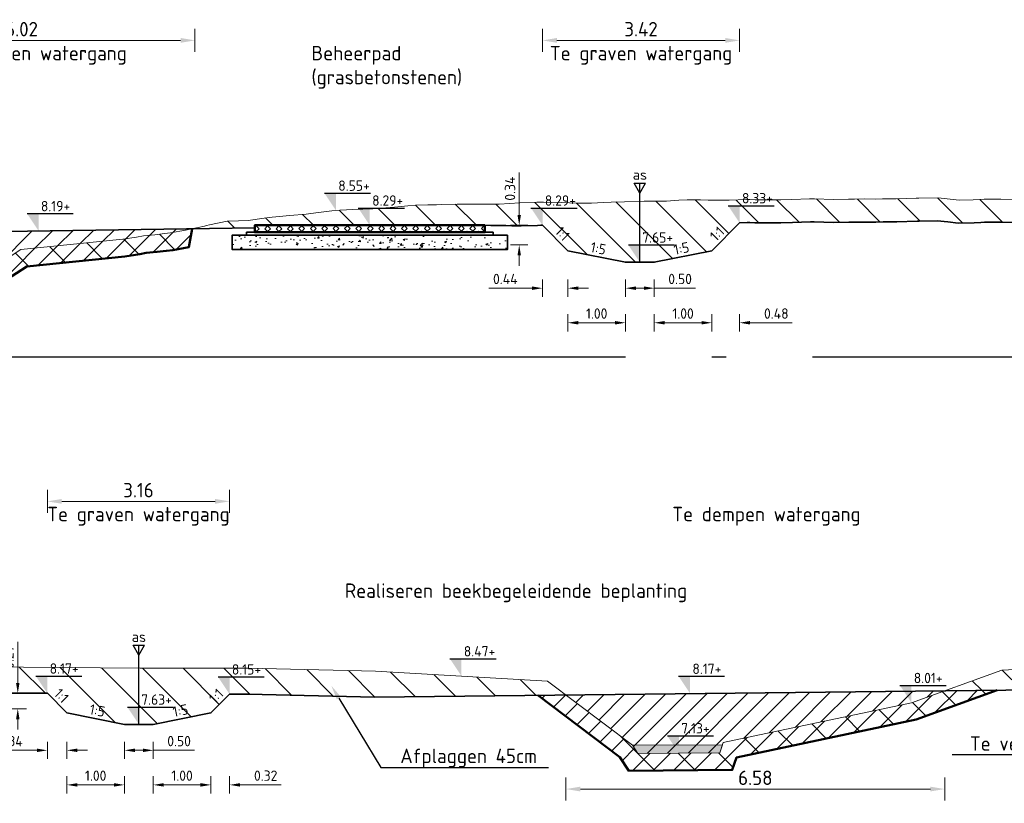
# Model space of a CAD drawing. Header units: metres. Extents: x 199581 to 207779, y 462378 to 466293.
# Tile 89 of 134: x 207307 to 207324, y 466054 to 466067. Entities that reach past the tile are written whole.
import ezdxf
from ezdxf import colors
from ezdxf.entities.mleader import LeaderData, LeaderLine
from ezdxf.enums import TextEntityAlignment as Align
from ezdxf.math import Vec2, Vec3

# ---------------------------------------------------------------- set-up
doc = ezdxf.new("R2010")
doc.units = ezdxf.units.M
doc.linetypes.add('AL-NAP_LIJN', pattern=[15.25, 12, -1.5, 0.25, -1.5])
doc.layers.get('0').update_dxf_attribs({"lineweight": 25})
for name, color, linetype, lineweight in [('B-WE-GR-MAAIVELD-G-GRIJS', 253, 'GW-MAAIVELD', 13), ('N-WA-VH-VERHARDING_FUNDERING-AD', 252, 'Continuous', 18), ('N-WA-VH-VERHARDING_FUNDERING_GRANULAAT_MENG-GD', 251, 'Continuous', 35), ('N-WA-VH-VERHARDING_FUNDERING_ZAND-GD', 251, 'Continuous', 35), ('N-WE-AM-AS-SD', 10, 'Continuous', 25), ('N-WE-GW-GROND_SLIB-GD', 40, 'Continuous', 18), ('N-WE-GW-GRONDWERKLIJN-G', 90, 'Continuous', 50), ('N-WE-GW-MAAIVELD-GD', 90, 'GW-MAAIVELD', 35), ('N-WE-GW-ONTGRAVING-WERK-AD', 253, 'Continuous', 18), ('N-WE-GW-OPHOGING-WERK-AD', 82, 'Continuous', 18), ('N-WE-VH-VERHARDING_GRASBETONSTEEN-GD', 7, 'Continuous', 50), ('X-XX-AL-M', 7, 'Continuous', 18), ('X-XX-AL-NAP-GD', 253, 'AL-NAP_LIJN', 25), ('X-XX-AL-PEILMAAT-BEST-SD', 251, 'Continuous', 25), ('X-XX-AL-PEILMAAT-SD', 7, 'Continuous', 25), ('X-XX-AL-REFERENTIE-T25', 7, 'Continuous', 25), ('X-XX-AL-T18', 10, 'Continuous', 18)]:
    doc.layers.add(name, color=color, linetype=linetype, lineweight=lineweight)
doc.layers.add('N-WE-GW-GROND_SLIB-AD', color=40, linetype='Continuous', lineweight=18, transparency=0.4)
doc.layers.add('N-WE-VH-VERHARDING_GRASBETONSTEEN-AD', color=72, linetype='Continuous', lineweight=18, transparency=0.3)
doc.styles.add('NLCS-ISO', font='NLCS-ISO.ttf')
doc.styles.add('NLCS-ISO-M100-T18', font='NLCS-ISO.ttf', dxfattribs={"height": 0.18})
doc.styles.add('NLCS-ISO-M100-T25', font='NLCS-ISO.ttf', dxfattribs={"height": 0.25})
doc.styles.add('NLCS-ISO-M50-T18', font='isocpeur.ttf', dxfattribs={"height": 0.09})
doc.linetypes.add('GW-MAAIVELD', pattern='A,12,[40,NLCS.SHX,S=1,R=0,X=0,Y=-0.5],12', length=24)
doc.dimstyles.new('NLCS-M100-T18-PIJL_L2_H1', dxfattribs={"dimscale": 0.1, "dimtxt": 2.5, "dimasz": 1.8, "dimexe": 2, "dimexo": 2, "dimgap": 0.7, "dimtad": 1, "dimzin": 0, "dimdsep": 46, "dimtxsty": 'NLCS-ISO-M100-T18', "dimcen": 0, "dimdle": 2, "dimclrd": 256, "dimclre": 256, "dimclrt": 10, "dimadec": 1, "dimazin": 0, "dimtfac": 1, "dimtdec": 3, "dimtofl": 0, "dimtmove": 0, "dimatfit": 3, "dimfxl": 2, "dimfxlon": 1, "dimtfillclr": 256, "dimtolj": 1, "dimtzin": 0, "dimlwd": -1, "dimlwe": -1, "dimarcsym": 0})
doc.dimstyles.new('NLCS-M100-T25-PIJL_L2_H1', dxfattribs={"dimscale": 0.1, "dimtxt": 2.5, "dimasz": 2.5, "dimexe": 2, "dimexo": 2, "dimgap": 0.7, "dimtad": 1, "dimzin": 0, "dimdsep": 46, "dimtxsty": 'NLCS-ISO-M100-T25', "dimcen": 0, "dimdle": 2, "dimclrd": 256, "dimclre": 256, "dimclrt": 256, "dimadec": 1, "dimazin": 0, "dimtfac": 1, "dimtdec": 3, "dimtofl": 0, "dimtmove": 0, "dimatfit": 3, "dimfxl": 2, "dimfxlon": 1, "dimtfillclr": 256, "dimtolj": 1, "dimtzin": 0, "dimlwd": -1, "dimlwe": -1, "dimarcsym": 0})
pattern_1 = [(135, (0, 0), (-0.3535533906, -0.3535533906), [])]
pattern_2 = [(45, (0, 0), (-0.1767766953, 0.1767766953), [])]

# ---------------------------------------------------------------- blocks, each defined once
blk = doc.blocks.new('SAM-AS-D')
for p, q in [((0, 3), (-0.25, 3.433)), ((0.25, 3.433), (-0.25, 3.433)), ((0, 0), (0, 3.433)), ((0, 3), (0.25, 3.433))]:
    blk.add_line(p, q)
blk = doc.blocks.new('SAL-PEILMAAT_INFRACAD_H01-SOD')
blk.add_line((-2, 3), (6, 3))
blk.add_solid([(-2, 3), (0, 3), (0, 0)])
at = {"style": 'NLCS-ISO'}
blk.add_attdef('...', (0.4, 3.4), '', height=1.8, dxfattribs=at)
blk = doc.blocks.new('*D107')
at = {"layer": 'X-XX-AL-M', "transparency": 16777216}
for p, q in [((207317.911, 466062.94), (207317.911, 466062.64)), ((207318.091, 466062.79), (207318.231, 466062.79)), ((207318.411, 466062.94), (207318.411, 466062.64)), ((207318.411, 466062.79), (207319.127, 466062.79))]:
    blk.add_line(p, q, dxfattribs=at)
for points in [[(207318.091, 466062.82), (207318.091, 466062.76), (207317.911, 466062.79)], [(207318.231, 466062.82), (207318.231, 466062.76), (207318.411, 466062.79)]]:
    blk.add_solid(points, dxfattribs=at)
at = {"layer": 'X-XX-AL-M', "transparency": 16777216, "insert": (207318.859, 466062.95), "char_height": 0.18, "attachment_point": 5, "style": 'NLCS-ISO-M100-T18'}
blk.add_mtext('\\A1;0.50', dxfattribs=at)
blk = doc.blocks.new('*D109')
at = {"layer": 'X-XX-AL-M', "transparency": 16777216}
for p, q in [((207316.911, 466062.34), (207316.911, 466062.04)), ((207317.911, 466062.34), (207317.911, 466062.04)), ((207317.731, 466062.19), (207317.091, 466062.19))]:
    blk.add_line(p, q, dxfattribs=at)
for points in [[(207317.091, 466062.22), (207317.091, 466062.16), (207316.911, 466062.19)], [(207317.731, 466062.22), (207317.731, 466062.16), (207317.911, 466062.19)]]:
    blk.add_solid(points, dxfattribs=at)
at = {"layer": 'X-XX-AL-M', "transparency": 16777216, "insert": (207317.411, 466062.35), "char_height": 0.18, "attachment_point": 5, "style": 'NLCS-ISO-M100-T18'}
blk.add_mtext('\\A1;1.00', dxfattribs=at)
blk = doc.blocks.new('*D108')
at = {"layer": 'X-XX-AL-M', "transparency": 16777216}
for p, q in [((207318.411, 466062.34), (207318.411, 466062.04)), ((207319.411, 466062.34), (207319.411, 466062.04)), ((207318.591, 466062.19), (207319.231, 466062.19))]:
    blk.add_line(p, q, dxfattribs=at)
for points in [[(207318.591, 466062.22), (207318.591, 466062.16), (207318.411, 466062.19)], [(207319.231, 466062.22), (207319.231, 466062.16), (207319.411, 466062.19)]]:
    blk.add_solid(points, dxfattribs=at)
at = {"layer": 'X-XX-AL-M', "transparency": 16777216, "insert": (207318.911, 466062.35), "char_height": 0.18, "attachment_point": 5, "style": 'NLCS-ISO-M100-T18'}
blk.add_mtext('\\A1;1.00', dxfattribs=at)
blk = doc.blocks.new('*D110')
at = {"layer": 'X-XX-AL-M', "transparency": 16777216}
for p, q in [((207316.29, 466062.79), (207315.538, 466062.79)), ((207316.47, 466062.94), (207316.47, 466062.64)), ((207316.911, 466062.94), (207316.911, 466062.64)), ((207317.091, 466062.79), (207317.271, 466062.79))]:
    blk.add_line(p, q, dxfattribs=at)
for points in [[(207316.29, 466062.82), (207316.29, 466062.76), (207316.47, 466062.79)], [(207317.091, 466062.82), (207317.091, 466062.76), (207316.911, 466062.79)]]:
    blk.add_solid(points, dxfattribs=at)
at = {"layer": 'X-XX-AL-M', "transparency": 16777216, "insert": (207315.824, 466062.95), "char_height": 0.18, "attachment_point": 5, "style": 'NLCS-ISO-M100-T18'}
blk.add_mtext('\\A1;0.44', dxfattribs=at)
blk = doc.blocks.new('*D111')
at = {"layer": 'X-XX-AL-M', "transparency": 16777216}
for p, q in [((207319.411, 466062.34), (207319.411, 466062.04)), ((207319.893, 466062.34), (207319.893, 466062.04)), ((207319.231, 466062.19), (207319.051, 466062.19)), ((207320.073, 466062.19), (207320.807, 466062.19))]:
    blk.add_line(p, q, dxfattribs=at)
for points in [[(207319.231, 466062.22), (207319.231, 466062.16), (207319.411, 466062.19)], [(207320.073, 466062.22), (207320.073, 466062.16), (207319.893, 466062.19)]]:
    blk.add_solid(points, dxfattribs=at)
at = {"layer": 'X-XX-AL-M', "transparency": 16777216, "insert": (207320.53, 466062.35), "char_height": 0.18, "attachment_point": 5, "style": 'NLCS-ISO-M100-T18'}
blk.add_mtext('\\A1;0.48', dxfattribs=at)
blk = doc.blocks.new('*D112')
at = {"layer": 'X-XX-AL-M', "transparency": 16777216}
for p, q in [((207309.211, 466054.92), (207309.211, 466054.62)), ((207309.711, 466054.92), (207309.711, 466054.62)), ((207309.391, 466054.77), (207309.531, 466054.77)), ((207309.711, 466054.77), (207310.427, 466054.77))]:
    blk.add_line(p, q, dxfattribs=at)
for points in [[(207309.391, 466054.8), (207309.391, 466054.74), (207309.211, 466054.77)], [(207309.531, 466054.8), (207309.531, 466054.74), (207309.711, 466054.77)]]:
    blk.add_solid(points, dxfattribs=at)
at = {"layer": 'X-XX-AL-M', "transparency": 16777216, "insert": (207310.159, 466054.93), "char_height": 0.18, "attachment_point": 5, "style": 'NLCS-ISO-M100-T18'}
blk.add_mtext('\\A1;0.50', dxfattribs=at)
blk = doc.blocks.new('*D114')
at = {"layer": 'X-XX-AL-M', "transparency": 16777216}
for p, q in [((207308.211, 466054.32), (207308.211, 466054.02)), ((207309.211, 466054.32), (207309.211, 466054.02)), ((207309.031, 466054.17), (207308.391, 466054.17))]:
    blk.add_line(p, q, dxfattribs=at)
for points in [[(207308.391, 466054.2), (207308.391, 466054.14), (207308.211, 466054.17)], [(207309.031, 466054.2), (207309.031, 466054.14), (207309.211, 466054.17)]]:
    blk.add_solid(points, dxfattribs=at)
at = {"layer": 'X-XX-AL-M', "transparency": 16777216, "insert": (207308.711, 466054.33), "char_height": 0.18, "attachment_point": 5, "style": 'NLCS-ISO-M100-T18'}
blk.add_mtext('\\A1;1.00', dxfattribs=at)
blk = doc.blocks.new('*D113')
at = {"layer": 'X-XX-AL-M', "transparency": 16777216}
for p, q in [((207309.711, 466054.32), (207309.711, 466054.02)), ((207310.711, 466054.32), (207310.711, 466054.02)), ((207309.891, 466054.17), (207310.531, 466054.17))]:
    blk.add_line(p, q, dxfattribs=at)
for points in [[(207309.891, 466054.2), (207309.891, 466054.14), (207309.711, 466054.17)], [(207310.531, 466054.2), (207310.531, 466054.14), (207310.711, 466054.17)]]:
    blk.add_solid(points, dxfattribs=at)
at = {"layer": 'X-XX-AL-M', "transparency": 16777216, "insert": (207310.211, 466054.33), "char_height": 0.18, "attachment_point": 5, "style": 'NLCS-ISO-M100-T18'}
blk.add_mtext('\\A1;1.00', dxfattribs=at)
blk = doc.blocks.new('*D115')
at = {"layer": 'X-XX-AL-M', "transparency": 16777216}
for p, q in [((207307.872, 466054.92), (207307.872, 466054.62)), ((207308.211, 466054.92), (207308.211, 466054.62)), ((207307.692, 466054.77), (207306.958, 466054.77)), ((207308.391, 466054.77), (207308.571, 466054.77))]:
    blk.add_line(p, q, dxfattribs=at)
for points in [[(207307.692, 466054.8), (207307.692, 466054.74), (207307.872, 466054.77)], [(207308.391, 466054.8), (207308.391, 466054.74), (207308.211, 466054.77)]]:
    blk.add_solid(points, dxfattribs=at)
at = {"layer": 'X-XX-AL-M', "transparency": 16777216, "insert": (207307.235, 466054.93), "char_height": 0.18, "attachment_point": 5, "style": 'NLCS-ISO-M100-T18'}
blk.add_mtext('\\A1;0.34', dxfattribs=at)
blk = doc.blocks.new('*D116')
at = {"layer": 'X-XX-AL-M', "transparency": 16777216}
for p, q in [((207310.711, 466054.32), (207310.711, 466054.02)), ((207311.035, 466054.32), (207311.035, 466054.02)), ((207310.531, 466054.17), (207310.351, 466054.17)), ((207311.215, 466054.17), (207311.931, 466054.17))]:
    blk.add_line(p, q, dxfattribs=at)
for points in [[(207310.531, 466054.2), (207310.531, 466054.14), (207310.711, 466054.17)], [(207311.215, 466054.2), (207311.215, 466054.14), (207311.035, 466054.17)]]:
    blk.add_solid(points, dxfattribs=at)
at = {"layer": 'X-XX-AL-M', "transparency": 16777216, "insert": (207311.663, 466054.33), "char_height": 0.18, "attachment_point": 5, "style": 'NLCS-ISO-M100-T18'}
blk.add_mtext('\\A1;0.32', dxfattribs=at)
blk = doc.blocks.new('*D202')
at = {"layer": 'X-XX-AL-M', "transparency": 16777216}
for p, q in [((207316.47, 466066.89), (207316.47, 466067.29)), ((207319.893, 466066.89), (207319.893, 466067.29)), ((207316.72, 466067.09), (207319.643, 466067.09))]:
    blk.add_line(p, q, dxfattribs=at)
for points in [[(207316.72, 466067.132), (207316.72, 466067.049), (207316.47, 466067.09)], [(207319.643, 466067.132), (207319.643, 466067.049), (207319.893, 466067.09)]]:
    blk.add_solid(points, dxfattribs=at)
at = {"layer": 'X-XX-AL-M', "transparency": 16777216, "insert": (207318.181, 466067.285), "char_height": 0.25, "attachment_point": 5, "style": 'NLCS-ISO-M100-T25'}
blk.add_mtext('\\A1;3.42', dxfattribs=at)
blk = doc.blocks.new('*D203')
at = {"layer": 'X-XX-AL-M', "transparency": 16777216}
for p, q in [((207307.872, 466058.89), (207307.872, 466059.29)), ((207311.035, 466058.89), (207311.035, 466059.29)), ((207308.122, 466059.09), (207310.785, 466059.09))]:
    blk.add_line(p, q, dxfattribs=at)
for points in [[(207308.122, 466059.132), (207308.122, 466059.049), (207307.872, 466059.09)], [(207310.785, 466059.132), (207310.785, 466059.049), (207311.035, 466059.09)]]:
    blk.add_solid(points, dxfattribs=at)
at = {"layer": 'X-XX-AL-M', "transparency": 16777216, "insert": (207309.454, 466059.285), "char_height": 0.25, "attachment_point": 5, "style": 'NLCS-ISO-M100-T25'}
blk.add_mtext('\\A1;3.16', dxfattribs=at)
blk = doc.blocks.new('*D227')
at = {"layer": 'X-XX-AL-M', "transparency": 16777216}
for p, q in [((207307.358, 466055.939), (207307.358, 466056.655)), ((207307.208, 466055.759), (207307.508, 466055.759)), ((207307.508, 466055.49), (207307.208, 466055.49)), ((207307.358, 466055.31), (207307.358, 466055.13))]:
    blk.add_line(p, q, dxfattribs=at)
for points in [[(207307.328, 466055.939), (207307.388, 466055.939), (207307.358, 466055.759)], [(207307.328, 466055.31), (207307.388, 466055.31), (207307.358, 466055.49)]]:
    blk.add_solid(points, dxfattribs=at)
at = {"layer": 'X-XX-AL-M', "transparency": 16777216, "insert": (207307.198, 466056.387), "char_height": 0.18, "attachment_point": 5, "rotation": 90, "style": 'NLCS-ISO-M100-T18'}
blk.add_mtext('\\A1;0.27', dxfattribs=at)
blk = doc.blocks.new('*D228')
at = {"layer": 'X-XX-AL-M', "transparency": 16777216}
for p, q in [((207316.066, 466064.061), (207316.066, 466064.795)), ((207315.916, 466063.881), (207316.216, 466063.881)), ((207316.216, 466063.54), (207315.916, 466063.54)), ((207316.066, 466063.36), (207316.066, 466063.18))]:
    blk.add_line(p, q, dxfattribs=at)
for points in [[(207316.036, 466064.061), (207316.096, 466064.061), (207316.066, 466063.881)], [(207316.036, 466063.36), (207316.096, 466063.36), (207316.066, 466063.54)]]:
    blk.add_solid(points, dxfattribs=at)
at = {"layer": 'X-XX-AL-M', "transparency": 16777216, "insert": (207315.906, 466064.518), "char_height": 0.18, "attachment_point": 5, "rotation": 90, "style": 'NLCS-ISO-M100-T18'}
blk.add_mtext('\\A1;0.34', dxfattribs=at)
blk = doc.blocks.new('*D247')
at = {"layer": 'X-XX-AL-M', "transparency": 16777216}
for p, q in [((207304.414, 466066.89), (207304.414, 466067.29)), ((207310.435, 466066.89), (207310.435, 466067.29)), ((207304.664, 466067.09), (207310.185, 466067.09))]:
    blk.add_line(p, q, dxfattribs=at)
for points in [[(207304.664, 466067.132), (207304.664, 466067.049), (207304.414, 466067.09)], [(207310.185, 466067.132), (207310.185, 466067.049), (207310.435, 466067.09)]]:
    blk.add_solid(points, dxfattribs=at)
at = {"layer": 'X-XX-AL-M', "transparency": 16777216, "insert": (207307.424, 466067.285), "char_height": 0.25, "attachment_point": 5, "style": 'NLCS-ISO-M100-T25'}
blk.add_mtext('\\A1;6.02', dxfattribs=at)
blk = doc.blocks.new('*D248')
at = {"layer": 'X-XX-AL-M', "transparency": 16777216}
for p, q in [((207316.877, 466054.298), (207316.877, 466053.898)), ((207323.455, 466054.298), (207323.455, 466053.898)), ((207317.127, 466054.098), (207323.205, 466054.098))]:
    blk.add_line(p, q, dxfattribs=at)
for points in [[(207317.127, 466054.139), (207317.127, 466054.056), (207316.877, 466054.098)], [(207323.205, 466054.139), (207323.205, 466054.056), (207323.455, 466054.098)]]:
    blk.add_solid(points, dxfattribs=at)
at = {"layer": 'X-XX-AL-M', "transparency": 16777216, "insert": (207320.166, 466054.293), "char_height": 0.25, "attachment_point": 5, "style": 'NLCS-ISO-M100-T25'}
blk.add_mtext('\\A1;6.58', dxfattribs=at)

msp = doc.modelspace()

# ---------------------------------------------------------------- hatches: boundary and pattern name
at = {"layer": 'N-WA-VH-VERHARDING_FUNDERING-AD'}
h = msp.add_hatch(dxfattribs=at)
h.set_pattern_fill('AVH-FUNDERING_GRANULAAT_MENG_01', color=256, scale=0.05, pattern_type=2)
h.set_pattern_definition([(50, (207313.27888, 466063.59717), (0.35863, -0.031376), [0.0375, -0.4125]), (355, (207313.2789, 466063.59717), (-0.069376, 0.376096), [0.03, -0.33]), (100.451, (207313.30877, 466063.59456), (0.289255, 0.34472), [0.03187, -0.35057]), (46.184, (207313.2789, 466063.69717), (0.53362, -0.08276), [0.05625, -0.61875]), (96.636, (207313.32335, 466063.6903), (0.46733, 0.48706), [0.047805, -0.52586]), (351.184, (207313.2789, 466063.6972), (0.46733, 0.48706), [0.045, -0.495]), (21, (207313.32888, 466063.67217), (0.298454, -0.20131), [0.0375, -0.4125]), (326, (207313.3289, 466063.67217), (0.12166, 0.362575), [0.03, -0.33]), (71.451, (207313.35375, 466063.6554), (0.42011, 0.161265), [0.03187, -0.35057]), (37.5, (207313.27888, 466063.59717), (0.00608, 0.166447), [0, -0.326, 0, -0.335, 0, -0.33125]), (7.5, (207313.27888, 466063.59717), (0.131535, 0.197206), [0, -0.191, 0, -0.3185, 0, -0.12625]), (327.5, (207313.16738, 466063.59717), (0.266911, -0.0112774), [0, -0.125, 0, -0.39, 0, -0.5175]), (317.5, (207313.11738, 466063.59717), (0.291593, 0.050052), [0, -0.1625, 0, -0.259, 0, -0.3675])])
h.paths.add_polyline_path([(207311.081, 466063.711), (207311.081, 466063.461), (207315.861, 466063.461), (207315.861, 466063.711)])
at = {"layer": 'N-WE-GW-GROND_SLIB-AD'}
h = msp.add_hatch(color=256, dxfattribs=at)
h.dxf.hatch_style = 1
h.paths.add_polyline_path([(207318.034, 466054.858), (207319.596, 466054.866), (207319.549, 466054.727), (207318.128, 466054.716)])
at = {"layer": 'N-WE-GW-ONTGRAVING-WERK-AD'}
h = msp.add_hatch(dxfattribs=at)
h.set_pattern_fill('AGW-WERK_ONTGRAVEN-SO', color=256, scale=0.1, pattern_type=2)
h.set_pattern_definition(pattern_1)
h.paths.add_polyline_path([(207318.621, 466064.302), (207318.234, 466064.302), (207317.894, 466064.29), (207317.663, 466064.285), (207317.531, 466064.279), (207317.319, 466064.266), (207317.168, 466064.266), (207317.074, 466064.265), (207316.805, 466064.279), (207316.417, 466064.282), (207316.372, 466064.28), (207316.079, 466064.274), (207315.897, 466064.258), (207315.716, 466064.249), (207315.382, 466064.245), (207315.308, 466064.247), (207314.99, 466064.249), (207314.72, 466064.24), (207314.627, 466064.238), (207314.477, 466064.234), (207314.264, 466064.23), (207314.131, 466064.22), (207313.901, 466064.197), (207313.524, 466064.167), (207313.174, 466064.155), (207312.954, 466064.144), (207312.811, 466064.134), (207312.582, 466064.101), (207312.376, 466064.076), (207312.085, 466064.049), (207311.776, 466064.024), (207311.722, 466064.019), (207311.635, 466064.006), (207311.359, 466063.967), (207311.188, 466063.961), (207310.996, 466063.954), (207310.687, 466063.888), (207310.633, 466063.878), (207310.599, 466063.869), (207310.385, 466063.822), (207311.472, 466063.838), (207311.472, 466063.881), (207315.47, 466063.881), (207315.571, 466063.88), (207315.736, 466063.877), (207315.833, 466063.878), (207315.94, 466063.874), (207316.1, 466063.874), (207316.383, 466063.88), (207316.468, 466063.883), (207316.911, 466063.44), (207317.911, 466063.24), (207318.411, 466063.24), (207319.411, 466063.44), (207319.893, 466063.922), (207320.043, 466063.928), (207320.157, 466063.926), (207320.432, 466063.925), (207320.609, 466063.922), (207320.814, 466063.929), (207321.125, 466063.941), (207321.17, 466063.942), (207321.521, 466063.931), (207321.787, 466063.935), (207321.892, 466063.935), (207322.055, 466063.938), (207322.257, 466063.933), (207322.385, 466063.94), (207322.623, 466063.942), (207322.999, 466063.955), (207323.322, 466063.956), (207323.508, 466063.939), (207323.686, 466063.918), (207323.965, 466063.926), (207324.122, 466063.933), (207324.427, 466063.935), (207324.725, 466063.929), (207324.806, 466063.93), (207324.916, 466063.936), (207325.164, 466063.943), (207325.309, 466063.945), (207325.517, 466063.936), (207325.901, 466063.95), (207326.248, 466063.956), (207326.499, 466063.956), (207326.627, 466063.96), (207326.814, 466063.972), (207326.966, 466063.978), (207327.048, 466063.973), (207327.316, 466063.946), (207327.682, 466063.95), (207327.722, 466063.952), (207327.769, 466063.956), (207328.071, 466063.976), (207328.254, 466063.973), (207328.691, 466063.97), (207328.857, 466063.973), (207329.156, 466063.981), (207329.444, 466063.982), (207329.516, 466063.984), (207329.634, 466063.982), (207329.863, 466063.984), (207330.007, 466063.974), (207330.245, 466063.969), (207330.614, 466063.988), (207330.636, 466063.99), (207330.642, 466063.99), (207330.978, 466064.015), (207331.191, 466064.013), (207331.32, 466064.007), (207331.532, 466064.009), (207331.689, 466064.008), (207331.787, 466064.008), (207332.05, 466064.004), (207332.38, 466064.002), (207332.424, 466064.002), (207332.483, 466064.003), (207332.777, 466064.004), (207332.96, 466064.001), (207333.147, 466063.997), (207333.161, 466063.998), (207333.161, 466064.397), (207332.968, 466064.401), (207332.78, 466064.404), (207332.478, 466064.403), (207332.391, 466064.402), (207332.054, 466064.404), (207331.791, 466064.408), (207331.691, 466064.408), (207331.531, 466064.409), (207331.328, 466064.407), (207331.202, 466064.413), (207330.965, 466064.415), (207330.6, 466064.388), (207330.583, 466064.387), (207330.239, 466064.369), (207330.025, 466064.374), (207329.876, 466064.384), (207329.636, 466064.382), (207329.513, 466064.385), (207329.436, 466064.382), (207329.15, 466064.381), (207328.847, 466064.372), (207328.689, 466064.37), (207328.259, 466064.373), (207328.06, 466064.376), (207327.741, 466064.355), (207327.681, 466064.35), (207327.334, 466064.346), (207327.081, 466064.372), (207326.971, 466064.379), (207326.794, 466064.371), (207326.608, 466064.36), (207326.493, 466064.356), (207326.245, 466064.356), (207325.904, 466064.35), (207325.882, 466064.349), (207325.846, 466064.348), (207325.519, 466064.336), (207325.315, 466064.345), (207325.156, 466064.343), (207324.899, 466064.335), (207324.762, 466064.328), (207324.43, 466064.335), (207324.138, 466064.333), (207324.067, 466064.331), (207323.951, 466064.326), (207323.703, 466064.318), (207323.549, 466064.337), (207323.34, 466064.356), (207323.004, 466064.355), (207322.977, 466064.355), (207322.961, 466064.354), (207322.614, 466064.342), (207322.372, 466064.34), (207322.251, 466064.333), (207322.057, 466064.338), (207321.888, 466064.335), (207321.784, 466064.335), (207321.525, 466064.331), (207321.195, 466064.342), (207321.162, 466064.342), (207321.109, 466064.34), (207320.799, 466064.329), (207320.606, 466064.322), (207320.436, 466064.325), (207320.162, 466064.326), (207320.073, 466064.328), (207320.018, 466064.328), (207319.71, 466064.315), (207319.429, 466064.317), (207319.347, 466064.317), (207319.214, 466064.322), (207318.984, 466064.324), (207318.84, 466064.316)])
h = msp.add_hatch(dxfattribs=at)
h.set_pattern_fill('AGW-WERK_ONTGRAVEN-SO', color=256, scale=0.1, pattern_type=2)
h.set_pattern_definition(pattern_1)
h.paths.add_polyline_path([(207306.97, 466062.818), (207307.513, 466063.168), (207309.219, 466063.34), (207309.475, 466063.38), (207309.586, 466063.403), (207309.773, 466063.418), (207309.94, 466063.441), (207310.052, 466063.451), (207310.33, 466063.503), (207310.385, 466063.822), (207310.27, 466063.797), (207310.011, 466063.748), (207309.907, 466063.739), (207309.74, 466063.717), (207309.544, 466063.7), (207309.422, 466063.676), (207309.181, 466063.638), (207307.411, 466063.459), (207306.726, 466063.018), (207306.66, 466062.85), (207305.396, 466062.854), (207305.367, 466062.903), (207304.414, 466063.737), (207303.965, 466063.73), (207305.133, 466062.709), (207305.224, 466062.555), (207306.864, 466062.55)])
h = msp.add_hatch(dxfattribs=at)
h.set_pattern_fill('AGW-WERK_ONTGRAVEN-SO', color=256, scale=0.1, pattern_type=2)
h.set_pattern_definition([(135, (-5, 0), (-0.3535533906, -0.3535533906), [])])
h.paths.add_polyline_path([(207309.711, 466055.22), (207310.711, 466055.42), (207311.035, 466055.744), (207311.356, 466055.744), (207313.55, 466055.695), (207316.877, 466055.731), (207316.559, 466055.971), (207313.568, 466056.144), (207311.361, 466056.194), (207309.484, 466056.194), (207308.794, 466056.2), (207304.782, 466056.238), (207304.614, 466056.237), (207303.465, 466056.254), (207300.822, 466056.298), (207298.332, 466056.301), (207298.161, 466056.301), (207298.161, 466055.851), (207298.332, 466055.851), (207300.818, 466055.848), (207302.875, 466055.759), (207306.872, 466055.759), (207307.872, 466055.759), (207308.211, 466055.42), (207309.211, 466055.22)])
h = msp.add_hatch(dxfattribs=at)
h.set_pattern_fill('AGW-WERK_ONTGRAVEN-SO', color=256, scale=0.1, pattern_type=2)
h.set_pattern_definition(pattern_1)
h.paths.add_polyline_path([(207327.653, 466056.325), (207324.447, 466056.163), (207323.455, 466055.805), (207324.517, 466055.816), (207327.664, 466055.975), (207330.062, 466056.013), (207330.857, 466056.025), (207333.161, 466056.063), (207333.161, 466056.413), (207330.852, 466056.375), (207330.855, 466056.175), (207327.656, 466056.125)])
h = msp.add_hatch(dxfattribs=at)
h.set_pattern_fill('AGW-WERK_ONTGRAVEN-SO', color=256, scale=0.1, pattern_type=2)
h.set_pattern_definition(pattern_1)
h.paths.add_polyline_path([(207322.959, 466055.306), (207324.365, 466055.815), (207323.455, 466055.805), (207322.877, 466055.595), (207319.609, 466054.903), (207319.549, 466054.727), (207318.128, 466054.716), (207318.034, 466054.858), (207316.877, 466055.731), (207316.386, 466055.726), (207317.812, 466054.65), (207317.967, 466054.415), (207319.764, 466054.429), (207319.838, 466054.645)])
at = {"layer": 'N-WE-GW-OPHOGING-WERK-AD'}
h = msp.add_hatch(dxfattribs=at)
h.set_pattern_fill('AGW-WERK_AANVULLEN-SO', color=256, scale=0.05, pattern_type=2)
h.set_pattern_definition(pattern_2)
h.paths.add_polyline_path([(207307.513, 466063.168), (207309.219, 466063.34), (207309.475, 466063.38), (207309.586, 466063.403), (207309.773, 466063.418), (207309.94, 466063.441), (207310.052, 466063.451), (207310.33, 466063.503), (207310.385, 466063.822), (207310.27, 466063.797), (207310.011, 466063.748), (207309.907, 466063.739), (207309.74, 466063.717), (207309.544, 466063.7), (207309.422, 466063.676), (207309.181, 466063.638), (207307.411, 466063.459), (207306.726, 466063.018), (207306.66, 466062.85), (207305.396, 466062.854), (207305.367, 466062.903), (207304.414, 466063.737), (207303.965, 466063.73), (207305.133, 466062.709), (207305.224, 466062.555), (207306.864, 466062.55), (207306.97, 466062.818)])
h = msp.add_hatch(dxfattribs=at)
h.set_pattern_fill('AGW-WERK_AANVULLEN-SO', color=256, scale=0.05, pattern_type=2)
h.set_pattern_definition(pattern_2)
h.paths.add_polyline_path([(207304.414, 466063.737), (207305.367, 466062.903), (207305.396, 466062.854), (207306.66, 466062.85), (207306.726, 466063.018), (207307.411, 466063.459), (207309.181, 466063.638), (207309.422, 466063.676), (207309.544, 466063.7), (207309.74, 466063.717), (207309.907, 466063.739), (207310.011, 466063.748), (207310.27, 466063.797), (207310.385, 466063.822)])
h = msp.add_hatch(dxfattribs=at)
h.set_pattern_fill('AGW-WERK_AANVULLEN-SO', color=256, scale=0.05, pattern_type=2)
h.set_pattern_definition(pattern_2)
h.paths.add_polyline_path([(207322.959, 466055.306), (207324.365, 466055.815), (207323.455, 466055.805), (207322.877, 466055.595), (207319.609, 466054.903), (207319.549, 466054.727), (207318.128, 466054.716), (207318.034, 466054.858), (207316.877, 466055.731), (207316.386, 466055.726), (207317.812, 466054.65), (207317.967, 466054.415), (207319.764, 466054.429), (207319.838, 466054.645)])
h = msp.add_hatch(dxfattribs=at)
h.set_pattern_fill('AGW-WERK_AANVULLEN-SO', color=256, scale=0.05, pattern_type=2)
h.set_pattern_definition([(45, (-5, 0), (-0.1767766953, 0.1767766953), [])])
h.paths.add_polyline_path([(207316.877, 466055.731), (207318.034, 466054.858), (207318.128, 466054.716), (207319.549, 466054.727), (207319.609, 466054.903), (207322.877, 466055.595), (207323.455, 466055.805)])
at = {"layer": 'N-WE-VH-VERHARDING_GRASBETONSTEEN-AD'}
h = msp.add_hatch(dxfattribs=at)
h.set_pattern_fill('AVH-GRASBETONSTEEN_02', color=256, scale=0.1, angle=0.1022, pattern_type=2)
h.set_pattern_definition([(45.102249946, (-5837.98121, 3342.87444), (-0.099171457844, 0.09881812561), [0.07, -0.07]), (135.102249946, (-5837.98121, 3342.87444), (-0.09881812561, -0.099171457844), [0.07, -0.07]), (45.102249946, (-5838.0308, 3342.92385), (-0.099171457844, 0.09881812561), [0.07, -0.07]), (135.102249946, (-5837.9318, 3342.92402), (-0.09881812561, -0.099171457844), [0.07, -0.07])])
h.paths.add_polyline_path([(207315.47, 466063.881), (207315.47, 466063.761), (207311.472, 466063.761), (207311.472, 466063.881)])

# ---------------------------------------------------------------- linework, layer by layer
at = {"layer": 'B-WE-GR-MAAIVELD-G-GRIJS', "flags": 128}
for points in [[(207298.161, 466064.615), (207298.238, 466064.612), (207298.289, 466064.612), (207298.371, 466064.578), (207298.652, 466064.454), (207298.826, 466064.401), (207299.015, 466064.327), (207299.318, 466064.325), (207299.378, 466064.32), (207299.415, 466064.313), (207299.741, 466064.189), (207300.004, 466064.091), (207300.104, 466064.07), (207300.266, 466064.064), (207300.467, 466064.061), (207300.592, 466064.034), (207300.83, 466064.016), (207301.181, 466064.038), (207301.193, 466064.037), (207301.213, 466064.036), (207301.556, 466064.033), (207301.769, 466064.032), (207304.078, 466064.03), (207305.367, 466062.903), (207305.396, 466062.854), (207306.66, 466062.85), (207306.726, 466063.018), (207307.411, 466063.459), (207309.181, 466063.638), (207309.422, 466063.676), (207309.544, 466063.7), (207309.74, 466063.717), (207309.907, 466063.739), (207310.011, 466063.748), (207310.27, 466063.797), (207310.599, 466063.869), (207310.633, 466063.878), (207310.687, 466063.888), (207310.996, 466063.954), (207311.188, 466063.961), (207311.359, 466063.967), (207311.635, 466064.006), (207311.722, 466064.019), (207311.776, 466064.024), (207312.085, 466064.049), (207312.365, 466064.075), (207312.448, 466064.085), (207312.582, 466064.101), (207312.811, 466064.134), (207312.954, 466064.144), (207313.174, 466064.155), (207313.524, 466064.167), (207313.901, 466064.197), (207314.131, 466064.22), (207314.264, 466064.23), (207314.477, 466064.234), (207314.627, 466064.238), (207314.72, 466064.24), (207314.99, 466064.249), (207315.308, 466064.247), (207315.353, 466064.246), (207315.425, 466064.246), (207315.716, 466064.249), (207315.897, 466064.258), (207316.079, 466064.274), (207316.372, 466064.28), (207316.442, 466064.282), (207316.486, 466064.281), (207316.805, 466064.279), (207317.074, 466064.265), (207317.168, 466064.266), (207317.319, 466064.266), (207317.531, 466064.279), (207317.663, 466064.285), (207317.894, 466064.29), (207318.234, 466064.302), (207318.621, 466064.302), (207318.84, 466064.316), (207318.984, 466064.324), (207319.214, 466064.322), (207319.347, 466064.317), (207319.429, 466064.317), (207319.71, 466064.315), (207320.018, 466064.328), (207320.073, 466064.328), (207320.162, 466064.326), (207320.436, 466064.325), (207320.606, 466064.322), (207320.799, 466064.329), (207321.109, 466064.34), (207321.162, 466064.342), (207321.195, 466064.342), (207321.525, 466064.331), (207321.784, 466064.335), (207321.888, 466064.335), (207322.057, 466064.338), (207322.251, 466064.333), (207322.372, 466064.34), (207322.614, 466064.342), (207322.961, 466064.354), (207322.977, 466064.355), (207323.004, 466064.355), (207323.34, 466064.356), (207323.549, 466064.337), (207323.703, 466064.318), (207323.951, 466064.326), (207324.067, 466064.331), (207324.138, 466064.333), (207324.43, 466064.335), (207324.727, 466064.329), (207324.793, 466064.33), (207324.899, 466064.335), (207325.156, 466064.343), (207325.315, 466064.345), (207325.519, 466064.336), (207325.846, 466064.348), (207325.882, 466064.349), (207325.904, 466064.35), (207326.245, 466064.356), (207326.493, 466064.356), (207326.608, 466064.36), (207326.794, 466064.371), (207326.971, 466064.379), (207327.081, 466064.372), (207327.334, 466064.346), (207327.67, 466064.35), (207327.697, 466064.351), (207327.741, 466064.355), (207328.06, 466064.376), (207328.259, 466064.373), (207328.689, 466064.37), (207328.847, 466064.372), (207329.15, 466064.381), (207329.436, 466064.382), (207329.513, 466064.385), (207329.636, 466064.382), (207329.876, 466064.384), (207330.025, 466064.374), (207330.239, 466064.369), (207330.583, 466064.387), (207330.602, 466064.389), (207330.613, 466064.389), (207330.965, 466064.415), (207331.202, 466064.413), (207331.328, 466064.407), (207331.531, 466064.409), (207331.691, 466064.408), (207331.791, 466064.408), (207332.054, 466064.404), (207332.379, 466064.402), (207332.417, 466064.402), (207332.478, 466064.403), (207332.78, 466064.404), (207332.968, 466064.401), (207333.143, 466064.397), (207333.161, 466064.398)], [(207298.161, 466056.301), (207298.332, 466056.301), (207300.822, 466056.298), (207303.465, 466056.254), (207304.614, 466056.237), (207304.782, 466056.238), (207308.794, 466056.2), (207309.484, 466056.194), (207311.361, 466056.194), (207313.568, 466056.144), (207316.559, 466055.971), (207318.034, 466054.858), (207318.128, 466054.716), (207319.549, 466054.727), (207319.609, 466054.903), (207322.877, 466055.595), (207324.447, 466056.163), (207327.653, 466056.325)]]:
    msp.add_lwpolyline(points, dxfattribs=at)
at = {"layer": 'N-WA-VH-VERHARDING_FUNDERING_GRANULAAT_MENG-GD', "flags": 128}
msp.add_lwpolyline([(207315.861, 466063.711), (207315.861, 466063.461), (207311.081, 466063.461), (207311.081, 466063.711)], close=True, dxfattribs=at)
at = {"layer": 'N-WA-VH-VERHARDING_FUNDERING_ZAND-GD', "flags": 128}
msp.add_lwpolyline([(207315.611, 466063.761), (207315.611, 466063.711), (207311.331, 466063.711), (207311.331, 466063.761)], close=True, dxfattribs=at)
at = {"layer": 'N-WE-GW-GROND_SLIB-GD', "flags": 128}
msp.add_lwpolyline([(207318.034, 466054.858), (207319.596, 466054.866), (207319.549, 466054.727), (207318.128, 466054.716)], close=True, dxfattribs=at)
at = {"layer": 'N-WE-GW-GRONDWERKLIJN-G', "flags": 128}
for points in [[(207303.965, 466063.73), (207305.133, 466062.709), (207305.224, 466062.555), (207306.864, 466062.55), (207306.97, 466062.818), (207307.513, 466063.168), (207309.219, 466063.34), (207309.475, 466063.38), (207309.586, 466063.403), (207309.773, 466063.418), (207309.94, 466063.441), (207310.052, 466063.451), (207310.33, 466063.503), (207310.385, 466063.822)], [(207316.386, 466055.726), (207317.812, 466054.65), (207317.967, 466054.415), (207319.764, 466054.429), (207319.838, 466054.645), (207322.959, 466055.306), (207324.365, 466055.815)]]:
    msp.add_lwpolyline(points, dxfattribs=at)
at = {"layer": 'N-WE-GW-MAAIVELD-GD', "flags": 128}
for points in [[(207301.213, 466064.036), (207301.768, 466063.732), (207303.965, 466063.73), (207311.472, 466063.838), (207311.472, 466063.881), (207315.47, 466063.881), (207315.571, 466063.88), (207315.736, 466063.877), (207315.833, 466063.878), (207315.94, 466063.874), (207316.1, 466063.874), (207316.383, 466063.88), (207316.443, 466063.882), (207316.47, 466063.881)], [(207319.893, 466063.922), (207320.026, 466063.928), (207320.068, 466063.928), (207320.157, 466063.926), (207320.432, 466063.925), (207320.609, 466063.922), (207320.814, 466063.929), (207321.125, 466063.941), (207321.167, 466063.942), (207321.185, 466063.942), (207321.521, 466063.931), (207321.787, 466063.935), (207321.892, 466063.935), (207322.055, 466063.938), (207322.257, 466063.933), (207322.385, 466063.94), (207322.623, 466063.942), (207322.974, 466063.954), (207322.988, 466063.955), (207323.009, 466063.955), (207323.322, 466063.956), (207323.508, 466063.939), (207323.686, 466063.918), (207323.965, 466063.926), (207324.08, 466063.931), (207324.145, 466063.933), (207324.427, 466063.935), (207324.725, 466063.929), (207324.806, 466063.93), (207324.916, 466063.936), (207325.164, 466063.943), (207325.309, 466063.945), (207325.517, 466063.936), (207325.858, 466063.948), (207325.896, 466063.949), (207325.917, 466063.95), (207326.248, 466063.956), (207326.499, 466063.956), (207326.627, 466063.96), (207326.814, 466063.972), (207326.966, 466063.978), (207327.048, 466063.973), (207327.316, 466063.946), (207327.682, 466063.95), (207327.722, 466063.952), (207327.769, 466063.956), (207328.071, 466063.976), (207328.254, 466063.973), (207328.691, 466063.97), (207328.857, 466063.973), (207329.156, 466063.981), (207329.444, 466063.982), (207329.516, 466063.984), (207329.634, 466063.982), (207329.863, 466063.984), (207330.007, 466063.974), (207330.245, 466063.969), (207330.614, 466063.988), (207330.636, 466063.99), (207330.642, 466063.99), (207330.978, 466064.015), (207331.191, 466064.013), (207331.32, 466064.007), (207331.532, 466064.009), (207331.689, 466064.008), (207331.787, 466064.008), (207332.05, 466064.004), (207332.38, 466064.002), (207332.424, 466064.002), (207332.483, 466064.003), (207332.777, 466064.004), (207332.96, 466064.001), (207333.147, 466063.997), (207333.161, 466063.998)], [(207316.47, 466063.881), (207316.911, 466063.44), (207317.911, 466063.24), (207318.411, 466063.24), (207319.411, 466063.44), (207319.893, 466063.922)], [(207311.035, 466055.744), (207311.356, 466055.744), (207313.55, 466055.695), (207324.517, 466055.816), (207327.664, 466055.975), (207330.062, 466056.013), (207330.857, 466056.025), (207333.167, 466056.063)], [(207298.161, 466055.851), (207298.332, 466055.851), (207300.818, 466055.848), (207302.875, 466055.759), (207306.872, 466055.759), (207307.872, 466055.759)], [(207307.872, 466055.759), (207308.211, 466055.42), (207309.211, 466055.22), (207309.711, 466055.22), (207310.711, 466055.42), (207311.035, 466055.744)]]:
    msp.add_lwpolyline(points, dxfattribs=at)
at = {"layer": 'N-WE-VH-VERHARDING_GRASBETONSTEEN-GD'}
msp.add_lwpolyline([(207315.47, 466063.881), (207315.47, 466063.761), (207311.472, 466063.761), (207311.472, 466063.881)], close=True, dxfattribs=at)
at = {"layer": 'X-XX-AL-NAP-GD', "flags": 128}
msp.add_lwpolyline([(207333.161, 466061.59), (207298.161, 466061.59)], dxfattribs=at)

# ---------------------------------------------------------------- block references
at = {"layer": 'N-WE-AM-AS-SD', "xscale": -0.4, "yscale": 0.4, "zscale": 2}
for p in [(207318.161, 466063.24), (207309.461, 466055.22)]:
    msp.add_blockref('SAM-AS-D', p, dxfattribs=at)
at = {"layer": 'X-XX-AL-PEILMAAT-BEST-SD', "xscale": 0.1, "yscale": 0.1, "zscale": 0.1}
for p, values in [((207312.883, 466064.139), {'...': '8.55+'}), ((207315.063, 466056.058), {'...': '8.47+'}), ((207322.877, 466055.595), {'...': '8.01+'}), ((207318.838, 466054.722), {'...': '7.13+'})]:
    msp.add_blockref('SAL-PEILMAAT_INFRACAD_H01-SOD', p, dxfattribs=at).add_auto_attribs(values)
at = {"layer": 'X-XX-AL-PEILMAAT-SD', "xscale": 0.1, "yscale": 0.1, "zscale": 0.1}
for p, values in [((207313.471, 466063.881), {'...': '8.29+'}), ((207316.47, 466063.881), {'...': '8.29+'}), ((207319.893, 466063.922), {'...': '8.33+'}), ((207307.719, 466063.784), {'...': '8.19+'}), ((207318.161, 466063.24), {'...': '7.65+'}), ((207307.872, 466055.759), {'...': '8.17+'}), ((207311.035, 466055.744), {'...': '8.15+'}), ((207319.033, 466055.755), {'...': '8.17+'}), ((207309.461, 466055.22), {'...': '7.63+'})]:
    msp.add_blockref('SAL-PEILMAAT_INFRACAD_H01-SOD', p, dxfattribs=at).add_auto_attribs(values)

# ---------------------------------------------------------------- texts
at = {"layer": 'X-XX-AL-REFERENTIE-T25', "char_height": 0.25, "attachment_point": 1, "style": 'NLCS-ISO-M100-T25'}
for s, width, insert in [('Te dempen watergang', 3.84848, (207305.982, 466066.995)), ('Beheerpad\\P(grasbetonstenen)', 0.97587, (207312.458, 466066.995)), ('Te graven watergang', 3.80398, (207316.597, 466066.995)), ('Te dempen watergang', 3.84848, (207318.724, 466058.995)), ('Te graven watergang', 3.80398, (207307.869, 466058.995)), ('Realiseren beekbegeleidende beplanting', 6.11102, (207313.038, 466057.666))]:
    msp.add_mtext_dynamic_manual_height_columns(s, width=width, gutter_width=1.25, heights=[0], dxfattribs=dict(at, insert=insert))
at = {"layer": 'X-XX-AL-T18', "style": 'NLCS-ISO-M50-T18'}
for p in [(207318.161, 466064.617), (207309.461, 466056.597)]:
    msp.add_text('as', height=0.18, dxfattribs=at).set_placement(p, align=Align.BOTTOM_CENTER)
at = {"layer": 'X-XX-AL-T18', "style": 'NLCS-ISO-M100-T18'}
for s, rotation, p in [('1:1', 315, (207316.715, 466063.636)), ('1:1', 45, (207319.604, 466063.633)), ('1:5', 348.6901, (207317.411, 466063.34)), ('1:5', 11.3099, (207318.911, 466063.34)), ('1:1', 315, (207308.015, 466055.616)), ('1:1', 45, (207310.904, 466055.613)), ('1:5', 348.6901, (207308.711, 466055.32)), ('1:5', 11.3099, (207310.211, 466055.32))]:
    msp.add_text(s, height=0.18, rotation=rotation, dxfattribs=at).set_placement(p, align=Align.BOTTOM_CENTER)

# ---------------------------------------------------------------- dimensions: what is measured, and where the dimension line sits
at = {"layer": 'X-XX-AL-M'}
for base, p1, p2, picture, middle in [((207310.435, 466067.09), (207304.414, 466063.737), (207310.435, 466063.833), '*D247', (207307.424, 466067.285)), ((207319.893, 466067.09), (207316.47, 466063.881), (207319.893, 466063.922), '*D202', (207318.181, 466067.285)), ((207311.035, 466059.09), (207307.872, 466055.759), (207311.035, 466055.744), '*D203', (207309.454, 466059.285)), ((207323.455, 466054.098), (207316.877, 466055.731), (207323.455, 466055.805), '*D248', (207320.166, 466054.293))]:
    dim = msp.add_linear_dim(base=base, p1=p1, p2=p2, dimstyle='NLCS-M100-T25-PIJL_L2_H1', dxfattribs=at)
    dim.commit()
    dim.dimension.update_dxf_attribs({"geometry": picture, "text_midpoint": middle})
for base, p1, p2, picture, middle in [((207316.066, 466063.881), (207317.911, 466063.54), (207315.47, 466063.881), '*D228', (207315.906, 466064.518)), ((207307.358, 466055.759), (207309.211, 466055.49), (207306.872, 466055.759), '*D227', (207307.198, 466056.387))]:
    dim = msp.add_linear_dim(base=base, p1=p1, p2=p2, angle=90, dimstyle='NLCS-M100-T18-PIJL_L2_H1', override={"dimexe": 1.5, "dimexo": 1.5, "dimclrt": 256, "dimfxl": 1.5}, dxfattribs=at)
    dim.commit()
    dim.dimension.update_dxf_attribs({"geometry": picture, "text_midpoint": middle})
for base, p1, p2, picture, middle in [((207316.47, 466062.79), (207316.911, 466063.44), (207316.47, 466063.881), '*D110', (207315.824, 466062.95)), ((207319.893, 466062.19), (207319.411, 466063.44), (207319.893, 466063.922), '*D111', (207320.53, 466062.35)), ((207316.911, 466062.19), (207317.911, 466063.24), (207316.911, 466063.44), '*D109', (207317.411, 466062.35)), ((207319.411, 466062.19), (207318.411, 466063.24), (207319.411, 466063.44), '*D108', (207318.911, 466062.35)), ((207318.411, 466062.79), (207317.911, 466063.24), (207318.411, 466063.24), '*D107', (207318.859, 466062.95)), ((207307.872, 466054.77), (207308.211, 466055.42), (207307.872, 466055.759), '*D115', (207307.235, 466054.93)), ((207311.035, 466054.17), (207310.711, 466055.42), (207311.035, 466055.744), '*D116', (207311.663, 466054.33)), ((207308.211, 466054.17), (207309.211, 466055.22), (207308.211, 466055.42), '*D114', (207308.711, 466054.33)), ((207310.711, 466054.17), (207309.711, 466055.22), (207310.711, 466055.42), '*D113', (207310.211, 466054.33)), ((207309.711, 466054.77), (207309.211, 466055.22), (207309.711, 466055.22), '*D112', (207310.159, 466054.93))]:
    dim = msp.add_linear_dim(base=base, p1=p1, p2=p2, dimstyle='NLCS-M100-T18-PIJL_L2_H1', override={"dimexe": 1.5, "dimexo": 1.5, "dimclrt": 256, "dimfxl": 1.5}, dxfattribs=at)
    dim.commit()
    dim.dimension.update_dxf_attribs({"geometry": picture, "text_midpoint": middle})

# ---------------------------------------------------------------- leaders
at = {"layer": 'X-XX-AL-REFERENTIE-T25'}
ml = msp.add_multileader_mtext('Standard', dxfattribs=at)
ml.set_content('Te verwijderen betonpad', color=256, style='NLCS-ISO-M100-T25')
ml.set_leader_properties(color=256, linetype='ByLayer', lineweight=-1)
ml.build(insert=Vec2(0, 0))
ml.multileader.update_dxf_attribs({"text_left_attachment_type": 5, "text_right_attachment_type": 5, "dogleg_length": 0.25, "arrow_head_size": 0.25})
ctx = ml.context
ctx.base_point, ctx.char_height, ctx.arrow_head_size, ctx.landing_gap_size, ctx.plane_origin = Vec3(207323.801, 466054.689), 0.25, 0.25, 0.09, Vec3(207328.835, 466056.138)
ctx.left_attachment, ctx.right_attachment = 5, 5
notes = []
notes.append((ctx, [(1, (1, 1, 0), (207327.956, 466054.689), (-1, 0), 0.25, [(0, [(207328.835, 466056.138)], 0, [])])]))
ctx.mtext.insert, ctx.mtext.flow_direction = Vec3(207323.891, 466055.014), 5
ml = msp.add_multileader_mtext('Standard', dxfattribs=at)
ml.set_content('Afplaggen 45cm', color=256, style='NLCS-ISO-M100-T25')
ml.set_leader_properties(color=256, linetype='ByLayer', lineweight=-1)
ml.build(insert=Vec2(0, 0))
ml.multileader.update_dxf_attribs({"text_left_attachment_type": 5, "text_right_attachment_type": 5, "dogleg_length": 0.25, "arrow_head_size": 0.25})
ctx = ml.context
ctx.base_point, ctx.char_height, ctx.arrow_head_size, ctx.landing_gap_size, ctx.plane_origin = Vec3(207313.911, 466054.473), 0.25, 0.25, 0.09, Vec3(207312.804, 466055.89)
ctx.left_attachment, ctx.right_attachment = 5, 5
notes.append((ctx, [(1, (1, 1, 0), (207313.661, 466054.473), (1, 0), 0.25, [(0, [(207312.804, 466055.89)], 0, [])])]))
ctx.mtext.insert, ctx.mtext.flow_direction = Vec3(207314.001, 466054.798), 5
for ctx, leaders in notes:
    for number, flags, end, landing, length, lines in leaders:
        leader = LeaderData()
        leader.index, (leader.has_last_leader_line, leader.has_dogleg_vector, leader.attachment_direction) = number, flags
        leader.last_leader_point, leader.dogleg_vector, leader.dogleg_length = Vec3(end), Vec3(landing), length
        for number, points, colour, breaks in lines:
            line = LeaderLine()
            line.index, line.vertices, line.color, line.breaks = number, Vec3.list(points), colors.encode_raw_color(colour), breaks
            leader.lines.append(line)
        ctx.leaders.append(leader)

doc.saveas('drawing.dxf')
